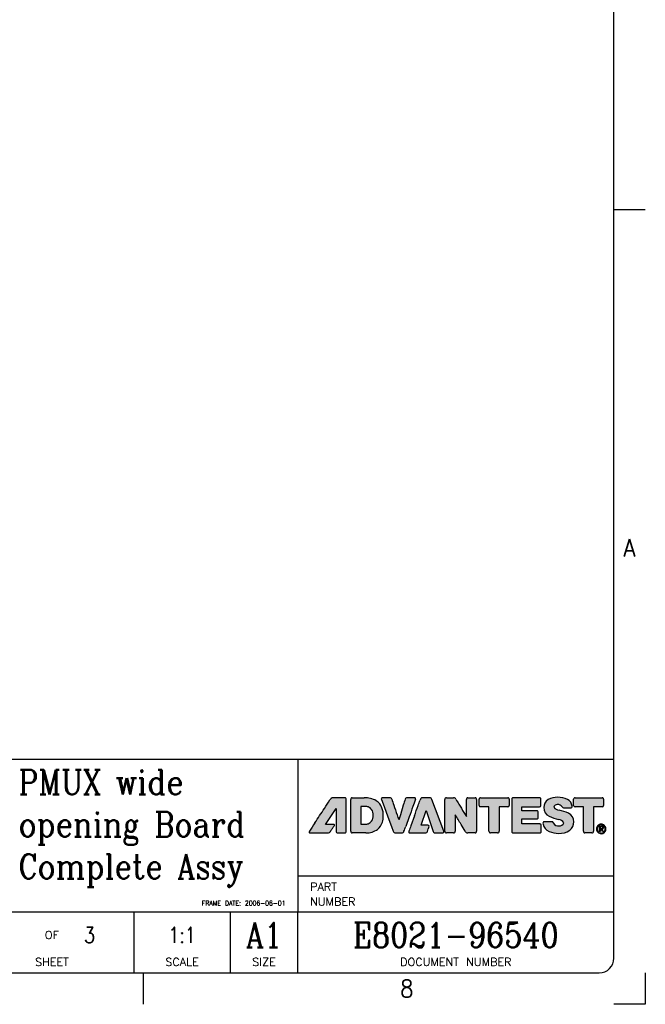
# Model space of a CAD drawing. Header units: inches. Extents: x 155 to 996, y 103 to 697.
# Tile 41 of 81: x 869 to 996, y 103 to 302. Entities that reach past the tile are written whole.
import ezdxf

# ---------------------------------------------------------------- set-up
doc = ezdxf.new("R2010")
doc.units = ezdxf.units.IN
doc.layers.add('1', color=7, linetype='Continuous')
doc.layers.add('Layer_1', color=7, linetype='Continuous')
doc.styles.add('CONVERTER_13', font='complex.shx', dxfattribs={"width": 0.855})
doc.styles.add('CONVERTER_14', font='txt.shx', dxfattribs={"width": 0.81})
doc.styles.add('CONVERTER_15', font='txt.shx', dxfattribs={"width": 0.9})
doc.styles.add('CONVERTER_16', font='txt.shx', dxfattribs={"width": 1.035})

# ---------------------------------------------------------------- blocks, each defined once
blk = doc.blocks.new('Drawing_Grid_Zones__53', base_point=(160.8908208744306, 109.6807720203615))
at = {"layer": '1', "color": 4, "linetype": 'Continuous'}
for p, q in [((995.5408208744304, 263.8057720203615), (989.1908208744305, 263.8057720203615)), ((894.1283208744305, 103.3307720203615), (894.1283208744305, 109.6807720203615)), ((995.5408208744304, 109.6807720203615), (995.5408208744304, 103.3307720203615)), ((995.5408208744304, 103.3307720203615), (989.1908208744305, 103.3307720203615))]:
    blk.add_line(p, q, dxfattribs=at)
at = {"layer": '1', "color": 4, "char_height": 3.5, "attachment_point": 5, "line_spacing_factor": 1.08043217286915, "style": 'CONVERTER_15'}
for s, insert in [('A', (992.3658208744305, 195.5432720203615)), ('8', (947.3095708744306, 106.5057720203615))]:
    blk.add_mtext(s, dxfattribs=dict(at, insert=insert))
blk = doc.blocks.new('A1_Size_Advantest_Frame__54', base_point=(160.8908208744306, 109.6807720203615))
at = {"layer": '1', "linetype": 'Continuous'}
h = blk.add_hatch(color=242, dxfattribs=at)
edge = h.paths.add_edge_path()
edge.add_arc((932.7785426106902, 144.094156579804), 1.107141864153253, 131.2128766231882, 152.1375945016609, ccw=False)
edge.add_arc((932.4312786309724, 144.3633463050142), 0.6810265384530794, 85.66129334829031, 124.1381962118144, ccw=False)
edge.add_line((932.4827999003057, 145.042421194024), (934.7870414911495, 145.042421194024))
edge.add_arc((934.8042605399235, 144.7241719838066), 0.3187146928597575, 46.775989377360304, 93.0969999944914, ccw=False)
edge.add_arc((934.7815694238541, 144.7427710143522), 0.3220351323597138, -3.0087160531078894, 41.56074667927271, ccw=False)
edge.add_line((935.1031606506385, 144.7258680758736), (935.1031606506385, 138.2835939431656))
edge.add_arc((934.78138991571, 138.2666303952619), 0.3222175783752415, -41.549221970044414, 3.017803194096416, ccw=False)
edge.add_arc((934.8042826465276, 138.285151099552), 0.3186953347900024, 266.8988315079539, 313.2218273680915, ccw=False)
edge.add_line((934.7870414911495, 137.9669224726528), (933.3672076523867, 137.9669224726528))
edge.add_arc((933.350086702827, 138.2851923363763), 0.3187300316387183, 226.7823603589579, 273.0791905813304, ccw=False)
edge.add_arc((933.3726623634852, 138.266735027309), 0.3220548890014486, 176.9993113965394, 221.5997663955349, ccw=False)
edge.add_line((933.0510490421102, 138.2835939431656), (933.0510490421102, 142.9158264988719))
edge.add_line((933.0510490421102, 142.9158264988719), (930.8846879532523, 139.6827161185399))
edge.add_line((930.8846879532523, 139.6827161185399), (932.5059969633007, 139.6827161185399))
edge.add_arc((932.5373113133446, 139.5107743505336), 0.1747700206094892, 21.95258401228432, 100.3216867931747, ccw=False)
edge.add_arc((932.396195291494, 139.5583060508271), 0.3037363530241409, -37.486134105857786, 3.360444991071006, ccw=False)
edge.add_arc((758.1304097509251, 254.5299815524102), 209.0780896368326, 326.41132645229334, 326.5792984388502, ccw=False)
edge.add_arc((718.6284476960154, 280.5565540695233), 256.3830913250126, 326.29183125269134, 326.4499020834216, ccw=False)
edge.add_arc((931.2941068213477, 138.6340532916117), 0.7112396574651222, 304.5942986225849, 329.53213436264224, ccw=False)
edge.add_arc((931.3802681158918, 138.6167485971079), 0.6509495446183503, 266.6333532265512, 299.20820955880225, ccw=False)
edge.add_line((931.3420409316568, 137.9669224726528), (927.749060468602, 137.9669224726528))
edge.add_arc((927.7254611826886, 138.1203214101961), 0.1552036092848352, 199.484628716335, 278.7459613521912, ccw=False)
edge.add_arc((927.8712167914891, 138.1045533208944), 0.2942812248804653, 143.4495643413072, 187.0268410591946, ccw=False)
edge.add_arc((1263.737115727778, -81.49505286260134), 401.5790683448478, 146.5283346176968, 146.8196182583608, ccw=False)
edge.add_arc((-7061.575073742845, 5408.731217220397), 9571.054158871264, 326.5995368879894, 326.620440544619)
edge.add_arc((730.1054420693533, 275.6492153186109), 240.5232951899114, 326.5016188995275, 326.9888478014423)
h = blk.add_hatch(color=242, dxfattribs=at)
edge = h.paths.add_edge_path()
edge.add_arc((2919.348922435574, -455.382924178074), 2061.644341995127, 163.075853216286, 163.1104968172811)
edge.add_line((946.6298449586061, 143.5802084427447), (946.0341263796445, 141.6189432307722))
edge.add_line((946.0341263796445, 141.6189432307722), (945.7209455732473, 140.5877171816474))
edge.add_arc((3299.985766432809, 943.9879812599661), 2487.572075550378, 198.8172732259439, 198.8423683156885, ccw=False)
edge.add_arc((2474.811938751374, 662.9861234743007), 1615.864646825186, 198.7501215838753, 198.8235782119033, ccw=False)
edge.add_arc((1051.159569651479, 180.0340368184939), 112.5258629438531, 198.2618577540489, 198.9025518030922, ccw=False)
edge.add_arc((943.9433393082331, 144.6996714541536), 0.3652270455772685, 11.56522843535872, 54.93931461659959)
edge.add_arc((943.9591298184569, 144.6046890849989), 0.4391204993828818, 63.77998794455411, 94.55738861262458)
edge.add_line((943.9242383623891, 145.042421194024), (942.4240432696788, 145.042421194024))
edge.add_arc((942.39513043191, 144.8042109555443), 0.239958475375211, 83.07955931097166, 147.3527309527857)
edge.add_arc((942.4860946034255, 144.8272310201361), 0.3117413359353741, 160.037652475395, 204.3362229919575)
edge.add_line((942.202053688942, 144.6987653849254), (942.7362432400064, 143.2710272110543))
edge.add_line((942.7362432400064, 143.2710272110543), (943.5190393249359, 141.1790992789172))
edge.add_line((943.5190393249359, 141.1790992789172), (944.243842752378, 139.2422647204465))
edge.add_line((944.243842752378, 139.2422647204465), (944.6040543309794, 138.2798066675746))
edge.add_arc((945.0803494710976, 138.4242900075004), 0.4977273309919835, 196.8750868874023, 230.6411219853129)
edge.add_arc((945.0117206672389, 138.4178140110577), 0.45185732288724, 236.8609956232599, 273.746747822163)
edge.add_line((945.0412479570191, 137.9669224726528), (946.3261995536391, 137.9669224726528))
edge.add_arc((946.3558631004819, 138.4188065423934), 0.4528566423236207, 266.244255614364, 303.1029394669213)
edge.add_arc((946.2874862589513, 138.4246204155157), 0.4980180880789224, 309.3397173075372, 343.095334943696)
edge.add_arc((734.3343449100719, 215.7639242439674), 226.1197480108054, 339.9604621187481, 340.2198396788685)
edge.add_line((947.1125770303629, 139.2422647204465), (947.8118471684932, 141.1790992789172))
edge.add_arc((2211.482069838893, -315.1220209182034), 1343.530105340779, 160.050879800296, 160.1457578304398, ccw=False)
edge.add_arc((1129.416009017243, 77.86029843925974), 192.3126038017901, 159.6623944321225, 160.1153819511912, ccw=False)
edge.add_arc((948.8114304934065, 144.8267998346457), 0.308380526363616, 335.4691386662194, 380.2746989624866)
edge.add_arc((948.8989550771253, 144.8047572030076), 0.2394134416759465, 32.57561105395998, 96.93073074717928)
edge.add_line((948.8700652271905, 145.042421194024), (947.3692783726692, 145.042421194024))
edge.add_arc((947.334535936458, 144.6056137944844), 0.4381868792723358, 85.45242773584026, 116.2457938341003)
edge.add_arc((947.3512714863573, 144.6985950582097), 0.3665156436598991, 125.0548009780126, 168.3042081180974)
h = blk.add_hatch(color=242, dxfattribs=at)
edge = h.paths.add_edge_path()
edge.add_arc((939.6918615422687, 142.1073129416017), 2.779835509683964, 19.857452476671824, 57.83270334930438, ccw=False)
edge.add_arc((937.6807405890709, 141.4276172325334), 4.902452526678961, -1.240746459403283, 19.344863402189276, ccw=False)
edge.add_arc((938.4948008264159, 141.3354875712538), 4.087266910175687, 342.94326317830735, 359.80339281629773, ccw=False)
edge.add_arc((939.5528580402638, 140.9697507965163), 2.968731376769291, 309.50115621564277, 343.7018035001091, ccw=False)
edge.add_arc((939.2625703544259, 141.6286803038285), 3.667015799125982, 266.9313870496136, 306.45054308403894, ccw=False)
edge.add_line((939.066268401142, 137.9669224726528), (936.3077904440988, 137.9669224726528))
edge.add_arc((936.2905933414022, 138.2857726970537), 0.3193136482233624, 226.8230030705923, 273.08724151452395, ccw=False)
edge.add_arc((936.312717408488, 138.2667208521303), 0.3218831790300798, 176.9951825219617, 221.6235329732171, ccw=False)
edge.add_line((935.9912767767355, 138.2835939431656), (935.9912767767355, 144.7258680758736))
edge.add_arc((936.3125383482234, 144.7426805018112), 0.3217011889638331, 138.3649337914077, 182.9956994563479, ccw=False)
edge.add_arc((936.2906154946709, 144.7235503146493), 0.3193330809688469, 86.91692711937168, 133.1791759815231, ccw=False)
edge.add_line((936.3077904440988, 145.042421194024), (938.716773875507, 145.042421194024))
edge.add_arc((938.9382573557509, 140.507525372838), 4.540301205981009, 60.531626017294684, 92.79609357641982, ccw=False)
edge = h.paths.add_edge_path(flags=16)
edge.add_arc((938.9051838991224, 141.5051159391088), 1.814619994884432, 69.20492777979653, 89.78926729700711)
edge.add_line((938.9118580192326, 143.3197236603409), (938.0099735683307, 143.3197236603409))
edge.add_line((938.0099735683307, 143.3197236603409), (938.0099735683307, 139.7006267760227))
edge.add_line((938.0099735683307, 139.7006267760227), (938.9118580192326, 139.7006267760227))
edge.add_arc((938.9053383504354, 141.5159749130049), 1.815359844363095, 270.2057720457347, 290.7809905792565)
edge.add_arc((939.0513807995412, 141.1562417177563), 1.427242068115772, 290.4233318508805, 325.0652133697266)
edge.add_arc((938.5291917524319, 141.4164420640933), 2.006168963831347, 327.5139589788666, 362.6796667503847)
edge.add_arc((938.5298326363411, 141.6039109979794), 2.00552337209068, 357.3227798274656, 392.4911637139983)
edge.add_arc((939.0508848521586, 141.8634893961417), 1.427892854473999, 34.93741914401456, 69.56515606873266)
h = blk.add_hatch(color=242, dxfattribs=at)
edge = h.paths.add_edge_path()
edge.add_arc((950.4588722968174, 144.6371822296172), 0.4074515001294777, 84.02632575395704, 136.7395135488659)
edge.add_arc((951.1629527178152, 144.2795278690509), 1.186270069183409, 147.5283392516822, 165.5944165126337)
edge.add_arc((739.5998084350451, 219.5144017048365), 223.360895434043, 340.09958324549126, 340.3964640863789, ccw=False)
edge.add_arc((-2618.072834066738, 1430.306343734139), 3792.671970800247, 340.1334444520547, 340.1662922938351, ccw=False)
edge.add_line((948.8845288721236, 141.4402339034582), (948.1481941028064, 139.4020650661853))
edge.add_arc((1401.316635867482, -24.58526851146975), 481.926843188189, 160.1064114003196, 160.2414218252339)
edge.add_arc((948.090919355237, 138.1695889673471), 0.3666936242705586, 153.4007034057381, 198.1411635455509)
edge.add_arc((947.9196509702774, 138.1840055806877), 0.2189393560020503, 215.9678970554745, 277.4662242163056)
edge.add_line((947.9481003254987, 137.9669224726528), (951.039503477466, 137.9669224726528))
edge.add_arc((951.1041440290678, 138.607701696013), 0.6440313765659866, 264.2396013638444, 293.4179830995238)
edge.add_arc((951.1457720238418, 138.300054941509), 0.3552715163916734, 307.1061860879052, 348.5528525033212)
edge.add_arc((904.4366150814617, 154.1379079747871), 49.67364731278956, 341.3214976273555, 341.967756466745)
edge.add_arc((986.3498135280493, 127.5362638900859), 36.45082470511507, 161.4132108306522, 162.0642225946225, ccw=False)
edge.add_arc((951.5397247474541, 139.2807522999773), 0.2893982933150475, 334.1627680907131, 389.1515774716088)
edge.add_arc((951.6138659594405, 139.2180134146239), 0.2709173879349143, 48.75789492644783, 95.43937581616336)
edge.add_line((951.5881850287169, 139.4877108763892), (950.2021210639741, 139.4877108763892))
edge.add_line((950.2021210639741, 139.4877108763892), (951.2382565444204, 142.5019877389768))
edge.add_line((951.2382565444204, 142.5019877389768), (952.6594317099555, 138.2495479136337))
edge.add_arc((953.0791988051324, 138.3460928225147), 0.4307265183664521, 192.9525670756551, 226.4926407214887)
edge.add_arc((952.9948501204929, 138.3098813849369), 0.3482845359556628, 232.4664373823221, 273.759115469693)
edge.add_line((953.0176843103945, 137.9623461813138), (954.5315293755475, 137.9623461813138))
edge.add_arc((954.5610051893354, 138.2353462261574), 0.2745866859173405, 263.8376468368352, 320.9425302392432)
edge.add_arc((954.5220240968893, 138.1876128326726), 0.2816054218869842, 333.5836701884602, 380.5951651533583)
edge.add_line((954.7856318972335, 138.2866711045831), (952.3959004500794, 144.7024737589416))
edge.add_arc((951.9072718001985, 144.5634090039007), 0.5080324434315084, 15.88646603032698, 48.64876378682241)
edge.add_arc((951.9804048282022, 144.6407536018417), 0.4016728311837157, 49.19074810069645, 90.29263490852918)
edge.add_line((951.9783533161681, 145.042421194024), (950.5012763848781, 145.042421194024))
h = blk.add_hatch(color=242, dxfattribs=at)
edge = h.paths.add_edge_path()
edge.add_arc((956.7531715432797, 144.5377484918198), 0.5552438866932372, 25.74064815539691, 53.68402604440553, ccw=False)
edge.add_arc((1270.232568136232, 330.7546139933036), 364.0645284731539, 210.7192487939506, 210.9077847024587)
edge.add_arc((5028.834304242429, 2576.770587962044), 4742.61152384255, 210.8647221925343, 210.8878976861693)
edge.add_line((958.8514402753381, 142.1035567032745), (959.3663417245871, 141.2428764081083))
edge.add_line((959.3663417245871, 141.2428764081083), (959.3663417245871, 144.7258680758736))
edge.add_arc((959.6878142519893, 144.7426631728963), 0.3219109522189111, 138.3939889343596, 182.9906571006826, ccw=False)
edge.add_arc((959.6653395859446, 144.7242594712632), 0.3186199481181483, 86.9267862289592, 133.2288545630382, ccw=False)
edge.add_line((959.6824214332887, 145.042421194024), (961.129160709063, 145.042421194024))
edge.add_arc((961.1464098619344, 144.7242293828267), 0.3186590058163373, 46.77157336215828, 93.1029624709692, ccw=False)
edge.add_arc((961.1235884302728, 144.7428013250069), 0.3220974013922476, -3.0135330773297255, 41.5437223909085, ccw=False)
edge.add_line((961.4452404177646, 144.7258680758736), (961.4452404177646, 138.2835939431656))
edge.add_arc((961.1234088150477, 138.2666001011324), 0.3222799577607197, -41.532199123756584, 3.022611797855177, ccw=False)
edge.add_arc((961.1464319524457, 138.2850937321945), 0.3186396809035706, 266.8928711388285, 313.22624147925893, ccw=False)
edge.add_line((961.129160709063, 137.9669224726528), (959.6824214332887, 137.9669224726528))
edge.add_arc((959.634074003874, 138.5895468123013), 0.6244986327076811, 238.82129772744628, 274.4401670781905, ccw=False)
edge.add_arc((959.7463118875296, 138.598144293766), 0.6960114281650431, 206.0406950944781, 231.2609166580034, ccw=False)
edge.add_arc((778.6783630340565, 31.80083839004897), 209.5233230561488, 30.54781635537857, 30.98628959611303)
edge.add_arc((857.0792379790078, 79.1881037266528), 117.9147602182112, 30.85932168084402, 31.96736309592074)
edge.add_line((957.1122026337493, 141.6164359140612), (957.1122026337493, 138.2835939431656))
edge.add_arc((956.790531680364, 138.2667397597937), 0.3221121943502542, -41.59184269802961, 2.9993113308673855, ccw=False)
edge.add_arc((956.8132579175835, 138.2849990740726), 0.3185356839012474, 266.9235056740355, 313.23119981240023, ccw=False)
edge.add_line((956.7961623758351, 137.9669224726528), (955.3492652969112, 137.9669224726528))
edge.add_arc((955.3322128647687, 138.2850544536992), 0.3185886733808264, 226.7732040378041, 273.0682180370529, ccw=False)
edge.add_arc((955.3547822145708, 138.266780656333), 0.3220358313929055, 177.0072629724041, 221.6136343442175, ccw=False)
edge.add_line((955.0331855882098, 138.2835939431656), (955.0331855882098, 144.7258680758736))
edge.add_arc((955.3546031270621, 144.7426206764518), 0.3218538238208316, 138.3748374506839, 182.9836129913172, ccw=False)
edge.add_arc((955.3322350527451, 144.7242684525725), 0.3186082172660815, 86.93596616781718, 133.2289684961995, ccw=False)
edge.add_line((955.3492652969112, 145.042421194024), (956.7961623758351, 145.042421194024))
edge.add_arc((956.8398327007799, 144.518459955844), 0.5257779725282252, 62.57392911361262, 94.76438975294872, ccw=False)
h = blk.add_hatch(color=242, dxfattribs=at)
edge = h.paths.add_edge_path()
edge.add_arc((967.7530826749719, 144.7831680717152), 0.2761069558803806, -3.0914510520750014, 43.07037585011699, ccw=False)
edge.add_line((968.0287878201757, 144.7682776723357), (968.0287878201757, 143.5193840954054))
edge.add_arc((967.7587921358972, 143.5038865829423), 0.2704400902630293, -43.55517896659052, 3.285122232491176, ccw=False)
edge.add_arc((967.7716144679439, 143.529601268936), 0.2802161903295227, 266.8188708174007, 310.8187951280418, ccw=False)
edge.add_line((967.7560645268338, 143.2498168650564), (965.9904445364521, 143.2498168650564))
edge.add_line((965.9904445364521, 143.2498168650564), (965.9904445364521, 138.2835939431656))
edge.add_arc((965.6689054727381, 138.2667759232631), 0.3219785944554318, -41.6215555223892, 2.9941129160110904, ccw=False)
edge.add_arc((965.6913243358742, 138.2852476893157), 0.3187829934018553, 266.9290771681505, 313.21324132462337, ccw=False)
edge.add_line((965.6742464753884, 137.9669224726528), (964.2544126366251, 137.9669224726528))
edge.add_arc((964.2372784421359, 138.2850059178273), 0.3185445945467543, 226.7688924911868, 273.0833706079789, ccw=False)
edge.add_arc((964.2600847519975, 138.2667078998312), 0.3221552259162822, 176.995415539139, 221.5774749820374, ccw=False)
edge.add_line((963.9383723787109, 138.2835939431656), (963.9383723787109, 143.2498168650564))
edge.add_line((963.9383723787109, 143.2498168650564), (962.247235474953, 143.2498168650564))
edge.add_arc((962.2315297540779, 143.5306924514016), 0.2813143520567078, 229.2623185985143, 273.20047537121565, ccw=False)
edge.add_arc((962.2435292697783, 143.503869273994), 0.2701336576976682, 176.7074697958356, 223.6119367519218, ccw=False)
edge.add_line((961.9738415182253, 143.5193840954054), (961.9738415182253, 144.7682776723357))
edge.add_arc((962.2492288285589, 144.7831860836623), 0.2757905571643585, 136.8732732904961, 183.098748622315, ccw=False)
edge.add_arc((962.2325410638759, 144.7640452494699), 0.2778574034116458, 86.96851452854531, 131.6329218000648, ccw=False)
edge.add_line((962.247235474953, 145.0415138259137), (967.7560645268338, 145.0415138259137))
edge.add_arc((967.7706019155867, 144.76510880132), 0.2767870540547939, 48.28502453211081, 93.01066987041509, ccw=False)
h = blk.add_hatch(color=242, dxfattribs=at)
edge = h.paths.add_edge_path()
edge.add_line((974.1481967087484, 145.0415138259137), (968.8140557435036, 145.0415138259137))
edge.add_arc((968.7994321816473, 144.764481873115), 0.2774176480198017, 86.97835773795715, 131.6664677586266)
edge.add_arc((968.8164492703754, 144.7831750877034), 0.2759137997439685, 136.8941124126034, 183.0950764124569)
edge.add_line((968.5409379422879, 144.7682776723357), (968.5409379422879, 138.2396063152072))
edge.add_arc((968.8163489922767, 138.2245718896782), 0.2758211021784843, 176.8753795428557, 223.1157966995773)
edge.add_arc((968.799308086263, 138.2436843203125), 0.277627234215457, 228.4062664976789, 273.0450053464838)
edge.add_line((968.8140557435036, 137.966449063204), (974.2152630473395, 137.966449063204))
edge.add_arc((974.2299196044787, 138.2431225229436), 0.2770613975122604, 266.9676359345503, 311.6368989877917)
edge.add_arc((974.2124551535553, 138.2245860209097), 0.2759796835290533, 316.9110041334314, 363.119885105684)
edge.add_line((974.4880257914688, 138.2396063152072), (974.4880257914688, 139.4886182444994))
edge.add_arc((974.2181638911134, 139.5039361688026), 0.2702962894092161, 356.7512581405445, 403.5703415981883)
edge.add_arc((974.2306678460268, 139.4784685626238), 0.2801013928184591, 49.11632746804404, 93.15269943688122)
edge.add_line((974.2152630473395, 139.7581460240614), (970.5874869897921, 139.7581460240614))
edge.add_line((970.5874869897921, 139.7581460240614), (970.5874869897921, 140.7787773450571))
edge.add_line((970.5874869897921, 140.7787773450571), (973.6094962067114, 140.7787773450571))
edge.add_arc((973.6241980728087, 141.0562980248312), 0.2779098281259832, 266.9675477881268, 311.6212593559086)
edge.add_arc((973.6076297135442, 141.0370302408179), 0.2756636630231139, 316.86286163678, 363.099332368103)
edge.add_line((973.8828901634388, 141.0519345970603), (973.8828901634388, 142.1272841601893))
edge.add_arc((973.6074980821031, 142.1422182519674), 0.2757967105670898, 356.8959777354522, 403.1266416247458)
edge.add_arc((973.6242118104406, 142.1230241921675), 0.2778860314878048, 48.37817021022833, 93.03554859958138)
edge.add_line((973.6094962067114, 142.4005203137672), (970.5874869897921, 142.4005203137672))
edge.add_line((970.5874869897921, 142.4005203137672), (970.5874869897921, 143.2498168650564))
edge.add_line((970.5874869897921, 143.2498168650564), (974.1481967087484, 143.2498168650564))
edge.add_arc((974.163741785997, 143.5296688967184), 0.2802834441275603, 266.8206307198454, 310.8135624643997)
edge.add_arc((974.1509969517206, 143.5038935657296), 0.2704065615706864, 316.4360240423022, 363.2840480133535)
edge.add_line((974.4209594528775, 143.5193840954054), (974.4209594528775, 144.7682776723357))
edge.add_arc((974.1452884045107, 144.7831609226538), 0.2760725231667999, 356.9096488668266, 403.0790878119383)
edge.add_arc((974.162729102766, 144.7650425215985), 0.2768529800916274, 48.29033321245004, 93.00891718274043)
h = blk.add_hatch(color=242, dxfattribs=at)
edge = h.paths.add_edge_path()
edge.add_arc((977.9031534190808, 139.3794984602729), 1.294018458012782, 27.88515208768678, 85.30705145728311)
edge.add_arc((979.8048403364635, 148.9779558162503), 8.500631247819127, 244.02322295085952, 257.8039890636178, ccw=False)
edge.add_arc((976.9068646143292, 143.0074225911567), 1.863984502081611, 178.3951867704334, 243.7177987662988, ccw=False)
edge.add_arc((976.8492004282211, 143.159443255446), 1.808346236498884, 122.1859962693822, 183.1642695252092, ccw=False)
edge.add_arc((977.6778537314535, 141.4350345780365), 3.715507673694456, 87.35079217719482, 118.83422567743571, ccw=False)
edge.add_arc((978.0222307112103, 141.0218982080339), 4.128284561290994, 64.09325971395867, 92.39677952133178, ccw=False)
edge.add_arc((979.066543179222, 143.2513373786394), 1.666982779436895, 4.062415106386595, 62.900735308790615, ccw=False)
edge.add_arc((980.3861464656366, 143.3080348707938), 0.3486398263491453, -33.696033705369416, 10.1428960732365, ccw=False)
edge.add_arc((980.4454039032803, 143.365982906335), 0.3412605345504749, 264.5083514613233, 312.5583282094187, ccw=False)
edge.add_line((980.4127450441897, 143.0262887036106), (979.1546199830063, 143.0262887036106))
edge.add_arc((979.1057068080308, 143.6510540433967), 0.6266771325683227, 250.4278051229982, 274.4765824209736, ccw=False)
edge.add_arc((979.0691324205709, 143.3769662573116), 0.3607625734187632, 203.217296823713, 241.2796734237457, ccw=False)
edge.add_arc((977.9047043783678, 142.6748760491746), 1.003566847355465, 33.90936310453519, 98.6421929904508)
edge.add_arc((977.7175634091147, 142.9756088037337), 0.6923939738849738, 86.99134299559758, 165.0839782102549)
edge.add_arc((978.1549363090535, 143.8557085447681), 1.310278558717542, 212.3892844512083, 267.4640070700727)
edge.add_arc((976.726243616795, 134.8139790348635), 7.853282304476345, 65.00872040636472, 79.94807336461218, ccw=False)
edge.add_arc((979.2530717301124, 140.270062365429), 1.840565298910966, -1.9592623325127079, 64.54671349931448, ccw=False)
edge.add_arc((979.0166510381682, 140.1556764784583), 2.076547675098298, -53.33695033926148, 1.4199928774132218, ccw=False)
edge.add_arc((978.2053740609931, 141.505284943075), 3.64686986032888, 267.3689274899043, 304.2257464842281, ccw=False)
edge.add_arc((977.9326893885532, 142.2464951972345), 4.385499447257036, 245.0699406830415, 271.375545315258, ccw=False)
edge.add_arc((977.0333289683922, 140.2861243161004), 2.228725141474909, 194.4793572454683, 244.7933641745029, ccw=False)
edge.add_arc((975.3974404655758, 139.9177528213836), 0.5551656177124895, 162.5570206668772, 199.8903698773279, ccw=False)
edge.add_arc((975.0972729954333, 139.9500286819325), 0.2657994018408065, 82.65127647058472, 149.6911343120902, ccw=False)
edge.add_line((975.1312708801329, 140.2136448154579), (976.5643601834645, 140.2136448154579))
edge.add_arc((976.6177687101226, 139.7240001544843), 0.492548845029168, 66.29400076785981, 96.22499015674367, ccw=False)
edge.add_arc((976.5900759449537, 139.8925943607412), 0.3615178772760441, 13.723611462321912, 51.364447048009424, ccw=False)
edge.add_arc((977.958079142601, 140.4997448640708), 1.142688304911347, 207.1472501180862, 278.4503520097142)
edge.add_arc((978.1980746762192, 140.2584300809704), 0.8918850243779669, 265.3647727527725, 342.127580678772)
h = blk.add_hatch(color=242, dxfattribs=at)
edge = h.paths.add_edge_path()
edge.add_arc((986.8353418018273, 144.7831743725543), 0.2760363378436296, -3.0935524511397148, 43.08228912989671, ccw=False)
edge.add_line((987.1109758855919, 144.7682776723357), (987.1109758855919, 143.5193840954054))
edge.add_arc((986.8410490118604, 143.5038804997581), 0.2703717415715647, -43.567172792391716, 3.287244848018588, ccw=False)
edge.add_arc((986.8536849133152, 143.5298568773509), 0.2804736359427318, 266.81357239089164, 310.7997971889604, ccw=False)
edge.add_line((986.8380947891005, 143.2498168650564), (985.0723564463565, 143.2498168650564))
edge.add_line((985.0723564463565, 143.2498168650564), (985.0723564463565, 138.2835939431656))
edge.add_arc((984.75060560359, 138.26671105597), 0.3221934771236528, -41.57219096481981, 3.003665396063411, ccw=False)
edge.add_arc((984.7735123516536, 138.2848771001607), 0.3184150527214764, 266.91842508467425, 313.24015284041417, ccw=False)
edge.add_line((984.7563950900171, 137.9669224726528), (983.3364428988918, 137.9669224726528))
edge.add_arc((983.3192186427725, 138.2850221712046), 0.3185656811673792, 226.7691261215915, 273.0993879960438, ccw=False)
edge.add_arc((983.3422118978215, 138.2666335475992), 0.3222558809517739, 176.9831170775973, 221.543935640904, ccw=False)
edge.add_line((983.0204026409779, 138.2835939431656), (983.0204026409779, 143.2498168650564))
edge.add_line((983.0204026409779, 143.2498168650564), (981.3286345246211, 143.2498168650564))
edge.add_arc((981.3131001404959, 143.5292069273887), 0.2798215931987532, 229.1512307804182, 273.1824294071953, ccw=False)
edge.add_arc((981.3262950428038, 143.5038702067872), 0.2705922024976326, 176.7132532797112, 223.5197808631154, ccw=False)
edge.add_line((981.0561479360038, 143.5193840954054), (981.0561479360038, 144.7682776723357))
edge.add_arc((981.3320089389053, 144.7831847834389), 0.2762634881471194, 136.9647064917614, 183.0931687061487, ccw=False)
edge.add_arc((981.3141125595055, 144.7654941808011), 0.2764013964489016, 86.98832714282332, 131.7453393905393, ccw=False)
edge.add_line((981.3286345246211, 145.0415138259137), (986.8380947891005, 145.0415138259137))
edge.add_arc((986.8526727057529, 144.764859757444), 0.2770378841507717, 48.30423825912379, 93.01633490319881, ccw=False)
at = {"color": 7, "linetype": 'Continuous'}
for p, q in [((784.8001958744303, 152.8745220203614), (989.1908208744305, 152.8745220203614)), ((925.2939458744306, 152.8745220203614), (925.2939458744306, 121.9182720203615)), ((925.2939458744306, 121.9182720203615), (859.0314458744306, 121.9182720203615)), ((925.2939458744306, 109.6807720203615), (925.2939458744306, 121.9182720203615)), ((989.1908208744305, 121.9182720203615), (925.2939458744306, 121.9182720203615))]:
    blk.add_line(p, q, dxfattribs=at)
at = {"color": 4, "linetype": 'Continuous'}
for p, q in [((989.1908208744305, 129.2430715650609), (925.2939458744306, 129.2430715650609)), ((892.1626958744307, 121.9182720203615), (892.1626958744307, 109.6807720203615))]:
    blk.add_line(p, q, dxfattribs=at)
at = {"layer": '1', "color": 7, "linetype": 'Continuous'}
for p, q in [((989.1908208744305, 112.6807720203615), (989.1908208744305, 687.9807720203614)), ((163.8908208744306, 109.6807720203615), (986.1908208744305, 109.6807720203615))]:
    blk.add_line(p, q, dxfattribs=at)
at = {"layer": '1', "color": 4, "linetype": 'Continuous'}
blk.add_line((911.6397007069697, 121.9182720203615), (911.6397007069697, 109.6807720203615), dxfattribs=at)
at = {"layer": '1', "color": 7, "linetype": 'Continuous'}
blk.add_arc((986.1908208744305, 112.6807720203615), 3, 270, 0, dxfattribs=at)
at = {"layer": 'Layer_1', "color": 242, "linetype": 'Continuous'}
for p, q in [((934.7870414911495, 145.042421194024), (932.4827999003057, 145.042421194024)), ((935.1031606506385, 138.2835939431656), (935.1031606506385, 144.7258680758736)), ((935.9912767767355, 138.2835939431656), (935.9912767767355, 144.7258680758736)), ((936.3077904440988, 145.042421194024), (938.716773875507, 145.042421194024)), ((938.9118580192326, 143.3197236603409), (938.0099735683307, 143.3197236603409)), ((938.0099735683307, 143.3197236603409), (938.0099735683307, 139.7006267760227)), ((942.202053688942, 144.6987653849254), (942.7362432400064, 143.2710272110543)), ((943.9242383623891, 145.042421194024), (942.4240432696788, 145.042421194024)), ((942.7362432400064, 143.2710272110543), (943.5190393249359, 141.1790992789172)), ((946.6298449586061, 143.5802084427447), (946.0341263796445, 141.6189432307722)), ((948.8700652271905, 145.042421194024), (947.3692783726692, 145.042421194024)), ((951.9783533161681, 145.042421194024), (950.5012763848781, 145.042421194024)), ((954.7856318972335, 138.2866711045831), (952.3959004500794, 144.7024737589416)), ((955.0331855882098, 138.2835939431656), (955.0331855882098, 144.7258680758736)), ((955.3492652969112, 145.042421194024), (956.7961623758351, 145.042421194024)), ((959.3663417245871, 141.2428764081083), (959.3663417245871, 144.7258680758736)), ((959.6824214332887, 145.042421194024), (961.129160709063, 145.042421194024)), ((961.4452404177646, 144.7258680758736), (961.4452404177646, 138.2835939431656)), ((961.9738415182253, 143.5193840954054), (961.9738415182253, 144.7682776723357)), ((962.247235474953, 145.0415138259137), (967.7560645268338, 145.0415138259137)), ((963.9383723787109, 143.2498168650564), (962.247235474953, 143.2498168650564)), ((963.9383723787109, 138.2835939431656), (963.9383723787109, 143.2498168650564)), ((967.7560645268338, 143.2498168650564), (965.9904445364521, 143.2498168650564)), ((965.9904445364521, 143.2498168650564), (965.9904445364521, 138.2835939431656)), ((968.0287878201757, 144.7682776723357), (968.0287878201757, 143.5193840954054)), ((968.5409379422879, 144.7682776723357), (968.5409379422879, 138.2396063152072)), ((974.1481967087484, 145.0415138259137), (968.8140557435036, 145.0415138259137)), ((970.5874869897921, 142.4005203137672), (970.5874869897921, 143.2498168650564)), ((970.5874869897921, 143.2498168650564), (974.1481967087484, 143.2498168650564)), ((974.4209594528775, 143.5193840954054), (974.4209594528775, 144.7682776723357)), ((981.0561479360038, 143.5193840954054), (981.0561479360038, 144.7682776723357)), ((981.3286345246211, 145.0415138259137), (986.8380947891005, 145.0415138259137)), ((983.0204026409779, 143.2498168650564), (981.3286345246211, 143.2498168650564)), ((983.0204026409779, 138.2835939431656), (983.0204026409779, 143.2498168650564)), ((986.8380947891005, 143.2498168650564), (985.0723564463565, 143.2498168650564)), ((985.0723564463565, 143.2498168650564), (985.0723564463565, 138.2835939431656)), ((987.1109758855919, 144.7682776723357), (987.1109758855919, 143.5193840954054)), ((930.8846879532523, 139.6827161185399), (933.0510490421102, 142.9158264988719)), ((933.0510490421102, 142.9158264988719), (933.0510490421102, 138.2835939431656)), ((946.0341263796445, 141.6189432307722), (945.7209455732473, 140.5877171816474)), ((948.8845288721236, 141.4402339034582), (948.1481941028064, 139.4020650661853)), ((950.2021210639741, 139.4877108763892), (951.2382565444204, 142.5019877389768)), ((951.2382565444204, 142.5019877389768), (952.6594317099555, 138.2495479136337)), ((957.1122026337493, 141.6164359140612), (957.1122026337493, 138.2835939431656)), ((958.8514402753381, 142.1035567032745), (959.3663417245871, 141.2428764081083)), ((973.6094962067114, 142.4005203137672), (970.5874869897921, 142.4005203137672)), ((973.8828901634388, 141.0519345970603), (973.8828901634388, 142.1272841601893)), ((979.1546199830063, 143.0262887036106), (980.4127450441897, 143.0262887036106)), ((932.5059969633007, 139.6827161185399), (930.8846879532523, 139.6827161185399)), ((938.0099735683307, 139.7006267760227), (938.9118580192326, 139.7006267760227)), ((943.5190393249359, 141.1790992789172), (944.243842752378, 139.2422647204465)), ((944.243842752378, 139.2422647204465), (944.6040543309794, 138.2798066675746)), ((947.8118471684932, 141.1790992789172), (947.1125770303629, 139.2422647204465)), ((951.5881850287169, 139.4877108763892), (950.2021210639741, 139.4877108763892)), ((970.5874869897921, 139.7581460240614), (970.5874869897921, 140.7787773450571)), ((970.5874869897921, 140.7787773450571), (973.6094962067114, 140.7787773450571)), ((974.2152630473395, 139.7581460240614), (970.5874869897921, 139.7581460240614)), ((974.4880257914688, 138.2396063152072), (974.4880257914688, 139.4886182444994)), ((976.5643601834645, 140.2136448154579), (975.1312708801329, 140.2136448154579)), ((986.279077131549, 138.2236287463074), (986.279077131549, 139.3113264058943)), ((986.279077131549, 139.3113264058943), (986.7111816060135, 139.3113264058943)), ((927.749060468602, 137.9669224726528), (931.3420409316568, 137.9669224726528)), ((933.3672076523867, 137.9669224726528), (934.7870414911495, 137.9669224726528)), ((939.066268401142, 137.9669224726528), (936.3077904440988, 137.9669224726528)), ((945.0412479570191, 137.9669224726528), (946.3261995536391, 137.9669224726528)), ((947.9481003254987, 137.9669224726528), (951.039503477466, 137.9669224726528)), ((953.0176843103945, 137.9623461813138), (954.5315293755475, 137.9623461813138)), ((956.7961623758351, 137.9669224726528), (955.3492652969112, 137.9669224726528)), ((961.129160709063, 137.9669224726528), (959.6824214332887, 137.9669224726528)), ((965.6742464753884, 137.9669224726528), (964.2544126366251, 137.9669224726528)), ((968.8140557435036, 137.966449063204), (974.2152630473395, 137.966449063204)), ((984.7563950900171, 137.9669224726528), (983.3364428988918, 137.9669224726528)), ((986.4100931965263, 138.2236287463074), (986.279077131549, 138.2236287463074)), ((986.7098008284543, 139.1952621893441), (986.4100931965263, 139.1952621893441)), ((986.4100931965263, 139.1952621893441), (986.4100931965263, 138.8179943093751)), ((986.4100931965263, 138.8179943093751), (986.7098008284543, 138.8179943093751)), ((986.617880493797, 138.7101358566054), (986.4100931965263, 138.7101358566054)), ((986.4100931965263, 138.7101358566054), (986.4100931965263, 138.2236287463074)), ((986.903149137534, 138.2236287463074), (986.617880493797, 138.7101358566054)), ((986.7564316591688, 138.7101358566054), (987.0309696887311, 138.2236287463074)), ((987.0309696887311, 138.2236287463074), (986.903149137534, 138.2236287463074)), ((987.5801641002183, 138.6495394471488), (987.5801641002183, 138.8585102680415))]:
    blk.add_line(p, q, dxfattribs=at)
for centre, radius, start, end in [((730.1054420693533, 275.6492153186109), 240.5232951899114, 326.5016188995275, 326.9888478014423), ((932.7785426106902, 144.094156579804), 1.107141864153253, 131.2128766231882, 152.1375945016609), ((932.4312786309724, 144.3633463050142), 0.6810265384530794, 85.6612933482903, 124.1381962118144), ((934.8042605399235, 144.7241719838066), 0.3187146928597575, 46.77598937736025, 93.0969999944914), ((934.7815694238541, 144.7427710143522), 0.3220351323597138, 356.9912839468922, 41.56074667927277), ((936.3125383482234, 144.7426805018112), 0.3217011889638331, 138.3649337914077, 182.9956994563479), ((936.2906154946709, 144.7235503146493), 0.3193330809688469, 86.91692711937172, 133.1791759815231), ((938.9382573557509, 140.507525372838), 4.540301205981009, 60.53162601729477, 92.79609357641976), ((938.9051838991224, 141.5051159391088), 1.814619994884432, 69.20492777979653, 89.78926729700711), ((939.6918615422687, 142.1073129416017), 2.779835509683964, 19.85745247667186, 57.83270334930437), ((942.4860946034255, 144.8272310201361), 0.3117413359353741, 160.037652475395, 204.3362229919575), ((942.39513043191, 144.8042109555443), 0.239958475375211, 83.07955931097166, 147.3527309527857), ((943.9591298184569, 144.6046890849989), 0.4391204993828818, 63.77998794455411, 94.55738861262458), ((943.9433393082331, 144.6996714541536), 0.3652270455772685, 11.56522843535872, 54.93931461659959), ((1051.159569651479, 180.0340368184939), 112.5258629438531, 198.2618577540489, 198.9025518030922), ((2474.811938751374, 662.9861234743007), 1615.864646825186, 198.7501215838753, 198.8235782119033), ((2919.348922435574, -455.382924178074), 2061.644341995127, 163.075853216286, 163.1104968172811), ((947.3512714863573, 144.6985950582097), 0.3665156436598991, 125.0548009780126, 168.3042081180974), ((947.334535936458, 144.6056137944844), 0.4381868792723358, 85.45242773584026, 116.2457938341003), ((2211.482069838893, -315.1220209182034), 1343.530105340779, 160.0508798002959, 160.1457578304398), ((1129.416009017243, 77.86029843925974), 192.3126038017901, 159.6623944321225, 160.1153819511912), ((948.8989550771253, 144.8047572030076), 0.2394134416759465, 32.57561105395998, 96.93073074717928), ((-2618.072834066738, 1430.306343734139), 3792.671970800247, 340.1334444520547, 340.1662922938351), ((948.8114304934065, 144.8267998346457), 0.308380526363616, 335.4691386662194, 20.27469896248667), ((739.5998084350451, 219.5144017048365), 223.360895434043, 340.0995832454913, 340.3964640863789), ((951.1629527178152, 144.2795278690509), 1.186270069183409, 147.5283392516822, 165.5944165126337), ((950.4588722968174, 144.6371822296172), 0.4074515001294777, 84.02632575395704, 136.7395135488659), ((951.9804048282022, 144.6407536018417), 0.4016728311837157, 49.19074810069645, 90.29263490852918), ((951.9072718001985, 144.5634090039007), 0.5080324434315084, 15.88646603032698, 48.64876378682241), ((955.3546031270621, 144.7426206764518), 0.3218538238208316, 138.3748374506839, 182.9836129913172), ((955.3322350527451, 144.7242684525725), 0.3186082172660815, 86.93596616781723, 133.2289684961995), ((956.8398327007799, 144.518459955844), 0.5257779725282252, 62.57392911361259, 94.76438975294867), ((956.7531715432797, 144.5377484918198), 0.5552438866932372, 25.7406481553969, 53.68402604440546), ((1270.232568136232, 330.7546139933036), 364.0645284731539, 210.7192487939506, 210.9077847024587), ((5028.834304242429, 2576.770587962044), 4742.61152384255, 210.8647221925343, 210.8878976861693), ((959.6878142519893, 144.7426631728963), 0.3219109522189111, 138.3939889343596, 182.9906571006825), ((959.6653395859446, 144.7242594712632), 0.3186199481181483, 86.92678622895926, 133.2288545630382), ((961.1464098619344, 144.7242293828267), 0.3186590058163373, 46.77157336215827, 93.10296247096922), ((961.1235884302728, 144.7428013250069), 0.3220974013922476, 356.9864669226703, 41.5437223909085), ((962.2435292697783, 143.503869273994), 0.2701336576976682, 176.7074697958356, 223.6119367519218), ((962.2492288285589, 144.7831860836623), 0.2757905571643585, 136.8732732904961, 183.098748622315), ((962.2325410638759, 144.7640452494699), 0.2778574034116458, 86.96851452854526, 131.6329218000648), ((962.2315297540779, 143.5306924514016), 0.2813143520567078, 229.2623185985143, 273.2004753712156), ((967.7706019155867, 144.76510880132), 0.2767870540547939, 48.28502453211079, 93.01066987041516), ((967.7716144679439, 143.529601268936), 0.2802161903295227, 266.8188708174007, 310.8187951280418), ((967.7530826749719, 144.7831680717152), 0.2761069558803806, 356.9085489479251, 43.07037585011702), ((967.7587921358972, 143.5038865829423), 0.2704400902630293, 316.4448210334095, 3.28512223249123), ((968.8164492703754, 144.7831750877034), 0.2759137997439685, 136.8941124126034, 183.0950764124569), ((968.7994321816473, 144.764481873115), 0.2774176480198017, 86.97835773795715, 131.6664677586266), ((974.162729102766, 144.7650425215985), 0.2768529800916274, 48.29033321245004, 93.00891718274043), ((974.163741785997, 143.5296688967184), 0.2802834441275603, 266.8206307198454, 310.8135624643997), ((974.1452884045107, 144.7831609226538), 0.2760725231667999, 356.9096488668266, 43.07908781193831), ((974.1509969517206, 143.5038935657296), 0.2704065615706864, 316.4360240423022, 3.28404801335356), ((976.8492004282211, 143.159443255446), 1.808346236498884, 122.1859962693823, 183.1642695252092), ((977.6778537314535, 141.4350345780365), 3.715507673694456, 87.35079217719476, 118.8342256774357), ((977.7175634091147, 142.9756088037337), 0.6923939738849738, 86.99134299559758, 165.0839782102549), ((977.9047043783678, 142.6748760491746), 1.003566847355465, 33.90936310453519, 98.6421929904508), ((978.0222307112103, 141.0218982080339), 4.128284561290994, 64.09325971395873, 92.39677952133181), ((979.0691324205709, 143.3769662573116), 0.3607625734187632, 203.217296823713, 241.2796734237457), ((979.066543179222, 143.2513373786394), 1.666982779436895, 4.06241510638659, 62.90073530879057), ((980.3861464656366, 143.3080348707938), 0.3486398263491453, 326.3039662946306, 10.14289607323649), ((981.3262950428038, 143.5038702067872), 0.2705922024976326, 176.7132532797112, 223.5197808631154), ((981.3320089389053, 144.7831847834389), 0.2762634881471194, 136.9647064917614, 183.0931687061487), ((981.3141125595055, 144.7654941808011), 0.2764013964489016, 86.98832714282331, 131.7453393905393), ((981.3131001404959, 143.5292069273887), 0.2798215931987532, 229.1512307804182, 273.1824294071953), ((986.8526727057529, 144.764859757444), 0.2770378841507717, 48.30423825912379, 93.01633490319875), ((986.8536849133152, 143.5298568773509), 0.2804736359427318, 266.8135723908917, 310.7997971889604), ((986.8353418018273, 144.7831743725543), 0.2760363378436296, 356.9064475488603, 43.08228912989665), ((986.8410490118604, 143.5038804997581), 0.2703717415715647, 316.4328272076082, 3.28724484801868), ((-7061.575073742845, 5408.731217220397), 9571.054158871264, 326.5995368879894, 326.620440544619), ((939.0508848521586, 141.8634893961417), 1.427892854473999, 34.93741914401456, 69.56515606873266), ((938.5298326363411, 141.6039109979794), 2.00552337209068, 357.3227798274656, 32.49116371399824), ((938.5291917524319, 141.4164420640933), 2.006168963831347, 327.5139589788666, 2.67966675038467), ((937.6807405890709, 141.4276172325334), 4.902452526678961, 358.7592535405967, 19.34486340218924), ((938.4948008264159, 141.3354875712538), 4.087266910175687, 342.9432631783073, 359.8033928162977), ((3299.985766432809, 943.9879812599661), 2487.572075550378, 198.8172732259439, 198.8423683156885), ((857.0792379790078, 79.1881037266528), 117.9147602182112, 30.85932168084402, 31.96736309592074), ((973.6242118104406, 142.1230241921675), 0.2778860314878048, 48.37817021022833, 93.03554859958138), ((973.6074980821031, 142.1422182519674), 0.2757967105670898, 356.8959777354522, 43.12664162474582), ((976.9068646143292, 143.0074225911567), 1.863984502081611, 178.3951867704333, 243.7177987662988), ((979.8048403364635, 148.9779558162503), 8.500631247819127, 244.0232229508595, 257.8039890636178), ((978.1549363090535, 143.8557085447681), 1.310278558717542, 212.3892844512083, 267.4640070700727), ((976.726243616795, 134.8139790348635), 7.853282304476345, 65.00872040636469, 79.94807336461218), ((979.1057068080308, 143.6510540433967), 0.6266771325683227, 250.4278051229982, 274.4765824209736), ((979.2530717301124, 140.270062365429), 1.840565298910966, 358.0407376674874, 64.54671349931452), ((980.4454039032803, 143.365982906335), 0.3412605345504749, 264.5083514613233, 312.5583282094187), ((1263.737115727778, -81.49505286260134), 401.5790683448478, 146.5283346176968, 146.8196182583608), ((758.1304097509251, 254.5299815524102), 209.0780896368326, 326.4113264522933, 326.5792984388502), ((932.5373113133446, 139.5107743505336), 0.1747700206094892, 21.95258401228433, 100.3216867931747), ((932.396195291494, 139.5583060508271), 0.3037363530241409, 322.5138658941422, 3.36044499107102), ((938.9053383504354, 141.5159749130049), 1.815359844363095, 270.2057720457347, 290.7809905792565), ((939.0513807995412, 141.1562417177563), 1.427242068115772, 290.4233318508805, 325.0652133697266), ((939.5528580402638, 140.9697507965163), 2.968731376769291, 309.5011562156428, 343.7018035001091), ((734.3343449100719, 215.7639242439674), 226.1197480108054, 339.9604621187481, 340.2198396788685), ((1401.316635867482, -24.58526851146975), 481.926843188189, 160.1064114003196, 160.2414218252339), ((951.6138659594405, 139.2180134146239), 0.2709173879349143, 48.75789492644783, 95.43937581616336), ((951.5397247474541, 139.2807522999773), 0.2893982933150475, 334.1627680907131, 29.15157747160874), ((778.6783630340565, 31.80083839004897), 209.5233230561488, 30.54781635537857, 30.98628959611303), ((973.6241980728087, 141.0562980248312), 0.2779098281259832, 266.9675477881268, 311.6212593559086), ((973.6076297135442, 141.0370302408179), 0.2756636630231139, 316.86286163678, 3.09933236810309), ((974.2306678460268, 139.4784685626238), 0.2801013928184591, 49.11632746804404, 93.15269943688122), ((974.2181638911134, 139.5039361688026), 0.2702962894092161, 356.7512581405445, 43.57034159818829), ((975.3974404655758, 139.9177528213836), 0.5551656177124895, 162.5570206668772, 199.8903698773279), ((975.0972729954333, 139.9500286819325), 0.2657994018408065, 82.65127647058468, 149.6911343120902), ((977.0333289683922, 140.2861243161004), 2.228725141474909, 194.4793572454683, 244.7933641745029), ((976.6177687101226, 139.7240001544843), 0.492548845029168, 66.29400076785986, 96.2249901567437), ((976.5900759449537, 139.8925943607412), 0.3615178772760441, 13.72361146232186, 51.36444704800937), ((977.958079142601, 140.4997448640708), 1.142688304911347, 207.1472501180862, 278.4503520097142), ((977.9031534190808, 139.3794984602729), 1.294018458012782, 27.88515208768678, 85.3070514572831), ((978.1980746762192, 140.2584300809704), 0.8918850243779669, 265.3647727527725, 342.127580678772), ((979.0166510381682, 140.1556764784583), 2.076547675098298, 306.6630496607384, 1.41999287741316), ((986.6288517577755, 138.7553097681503), 0.9514789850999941, 134.933302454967, 180.0809377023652), ((986.6298118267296, 138.7551283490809), 0.819529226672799, 134.9425292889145, 180.0812856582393), ((986.630359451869, 138.7571686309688), 0.9512308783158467, 89.91996090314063, 135.0766713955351), ((986.6306503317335, 138.7572893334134), 0.8185947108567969, 89.92735176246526, 135.0909157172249), ((986.6331651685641, 138.7579530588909), 0.9504466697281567, 47.85976369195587, 90.08903195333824), ((986.6327576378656, 138.7574245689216), 0.8184595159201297, 44.90515138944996, 90.07486053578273), ((986.7430018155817, 138.9441394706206), 0.368563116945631, 43.28156319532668, 94.95284579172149), ((986.6334285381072, 138.7551586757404), 0.8195865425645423, 359.9165999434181, 45.05045498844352), ((986.633472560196, 138.7551562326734), 0.9523166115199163, 6.23052979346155, 47.98637761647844), ((927.8712167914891, 138.1045533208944), 0.2942812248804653, 143.4495643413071, 187.0268410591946), ((927.7254611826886, 138.1203214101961), 0.1552036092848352, 199.484628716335, 278.7459613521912), ((931.3802681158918, 138.6167485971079), 0.6509495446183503, 266.6333532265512, 299.2082095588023), ((931.2941068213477, 138.6340532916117), 0.7112396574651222, 304.5942986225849, 329.5321343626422), ((718.6284476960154, 280.5565540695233), 256.3830913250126, 326.2918312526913, 326.4499020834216), ((933.3726623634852, 138.266735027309), 0.3220548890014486, 176.9993113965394, 221.5997663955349), ((933.350086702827, 138.2851923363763), 0.3187300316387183, 226.782360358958, 273.0791905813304), ((934.8042826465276, 138.285151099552), 0.3186953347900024, 266.8988315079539, 313.2218273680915), ((934.78138991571, 138.2666303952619), 0.3222175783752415, 318.4507780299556, 3.0178031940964), ((936.312717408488, 138.2667208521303), 0.3218831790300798, 176.9951825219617, 221.6235329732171), ((936.2905933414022, 138.2857726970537), 0.3193136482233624, 226.8230030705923, 273.087241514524), ((939.2625703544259, 141.6286803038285), 3.667015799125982, 266.9313870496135, 306.4505430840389), ((945.0803494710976, 138.4242900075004), 0.4977273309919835, 196.8750868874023, 230.6411219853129), ((945.0117206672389, 138.4178140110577), 0.45185732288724, 236.8609956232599, 273.746747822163), ((946.3558631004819, 138.4188065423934), 0.4528566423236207, 266.244255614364, 303.1029394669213), ((946.2874862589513, 138.4246204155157), 0.4980180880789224, 309.3397173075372, 343.095334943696), ((948.090919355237, 138.1695889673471), 0.3666936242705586, 153.4007034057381, 198.1411635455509), ((947.9196509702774, 138.1840055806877), 0.2189393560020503, 215.9678970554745, 277.4662242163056), ((951.1041440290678, 138.607701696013), 0.6440313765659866, 264.2396013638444, 293.4179830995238), ((951.1457720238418, 138.300054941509), 0.3552715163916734, 307.1061860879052, 348.5528525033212), ((904.4366150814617, 154.1379079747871), 49.67364731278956, 341.3214976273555, 341.967756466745), ((986.3498135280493, 127.5362638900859), 36.45082470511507, 161.4132108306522, 162.0642225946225), ((953.0791988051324, 138.3460928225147), 0.4307265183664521, 192.9525670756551, 226.4926407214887), ((952.9948501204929, 138.3098813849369), 0.3482845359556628, 232.4664373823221, 273.759115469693), ((954.5610051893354, 138.2353462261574), 0.2745866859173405, 263.8376468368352, 320.9425302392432), ((954.5220240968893, 138.1876128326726), 0.2816054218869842, 333.5836701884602, 20.59516515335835), ((955.3547822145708, 138.266780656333), 0.3220358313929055, 177.0072629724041, 221.6136343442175), ((955.3322128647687, 138.2850544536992), 0.3185886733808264, 226.7732040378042, 273.0682180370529), ((956.8132579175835, 138.2849990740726), 0.3185356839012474, 266.9235056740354, 313.2311998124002), ((956.790531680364, 138.2667397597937), 0.3221121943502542, 318.4081573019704, 2.99931133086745), ((959.7463118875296, 138.598144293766), 0.6960114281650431, 206.0406950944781, 231.2609166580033), ((959.634074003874, 138.5895468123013), 0.6244986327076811, 238.8212977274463, 274.4401670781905), ((961.1464319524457, 138.2850937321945), 0.3186396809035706, 266.8928711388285, 313.2262414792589), ((961.1234088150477, 138.2666001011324), 0.3222799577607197, 318.4678008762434, 3.02261179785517), ((964.2600847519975, 138.2667078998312), 0.3221552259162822, 176.995415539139, 221.5774749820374), ((964.2372784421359, 138.2850059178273), 0.3185445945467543, 226.7688924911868, 273.0833706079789), ((965.6913243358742, 138.2852476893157), 0.3187829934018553, 266.9290771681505, 313.2132413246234), ((965.6689054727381, 138.2667759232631), 0.3219785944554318, 318.3784444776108, 2.99411291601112), ((968.8163489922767, 138.2245718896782), 0.2758211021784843, 176.8753795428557, 223.1157966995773), ((968.799308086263, 138.2436843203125), 0.277627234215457, 228.4062664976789, 273.0450053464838), ((974.2299196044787, 138.2431225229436), 0.2770613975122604, 266.9676359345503, 311.6368989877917), ((974.2124551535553, 138.2245860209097), 0.2759796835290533, 316.9110041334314, 3.11988510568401), ((977.9326893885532, 142.2464951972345), 4.385499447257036, 245.0699406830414, 271.375545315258), ((978.2053740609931, 141.505284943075), 3.64686986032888, 267.3689274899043, 304.2257464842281), ((983.3422118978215, 138.2666335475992), 0.3222558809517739, 176.9831170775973, 221.543935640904), ((983.3192186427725, 138.2850221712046), 0.3185656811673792, 226.7691261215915, 273.0993879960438), ((984.7735123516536, 138.2848771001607), 0.3184150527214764, 266.9184250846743, 313.2401528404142), ((984.75060560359, 138.26671105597), 0.3221934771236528, 318.4278090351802, 3.00366539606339), ((986.6287092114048, 138.7528480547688), 0.9513361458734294, 179.9326890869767, 225.0702417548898), ((986.6290245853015, 138.7529445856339), 0.8187417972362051, 179.9285434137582, 225.0803050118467), ((986.6304798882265, 138.7509032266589), 0.9512134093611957, 224.9119993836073, 270.0727861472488), ((986.6306643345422, 138.7514295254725), 0.8188298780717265, 224.9242020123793, 270.0716475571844), ((986.6327436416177, 138.7512942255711), 0.818694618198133, 269.9261404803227, 315.0797301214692), ((986.6330553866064, 138.7500540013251), 0.9503643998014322, 269.9175789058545, 312.1536515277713), ((986.729138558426, 138.9122294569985), 0.283692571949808, 56.02385462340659, 93.90856240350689), ((986.7295084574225, 139.1041216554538), 0.2868052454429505, 266.0598543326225, 302.943182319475), ((986.7646818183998, 139.0540050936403), 0.3439681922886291, 268.6256152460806, 311.0609752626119), ((986.775068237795, 138.9967852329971), 0.1731266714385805, 309.6222753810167, 4.02461041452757), ((986.7805579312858, 139.0187240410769), 0.1674962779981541, 356.6499183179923, 50.24202953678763), ((986.7984546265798, 138.9889755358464), 0.2732960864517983, 314.6798733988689, 1.8774788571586), ((986.7497461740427, 139.0089469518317), 0.3220463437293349, 358.0394584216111, 35.6882209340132), ((986.634215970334, 138.7529142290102), 0.8187989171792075, 314.9267110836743, 0.07357581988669), ((986.6333314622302, 138.7531621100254), 0.9524860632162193, 312.015863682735, 353.754327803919)]:
    blk.add_arc(centre, radius, start, end, dxfattribs=at)
at = {"layer": '1'}
blk.add_blockref('Drawing_Grid_Zones__53', (160.8908208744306, 109.6807720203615), dxfattribs=at)
at = {"color": 3, "line_spacing_factor": 1.02040816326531}
for s, insert, char_height, attachment_point, style in [('PMUX wide\\Popening Board\\PComplete Assy', (868.8537673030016, 138.8576470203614), 5, 4, 'CONVERTER_13'), ('3', (883.1970708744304, 117.3245220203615), 3.2, 5, 'CONVERTER_14'), ('E8021-96540', (957.2423833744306, 117.3245220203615), 5, 5, 'CONVERTER_13'), ('1:1', (901.9011982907, 117.3245220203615), 3.2, 5, 'CONVERTER_14')]:
    blk.add_mtext(s, dxfattribs=dict(at, insert=insert, char_height=char_height, attachment_point=attachment_point, style=style))
at = {"color": 4}
for s, insert, char_height, attachment_point, line_spacing_factor, style in [('PART\\PNUMBER', (927.7939458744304, 125.5806717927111), 1.6, 4, 1.12545018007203, 'CONVERTER_16'), ('FRAME DATE: 2006-06-01', (922.7939458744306, 123.2682720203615), 1, 9, 1.02040816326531, 'CONVERTER_14'), ('A1', (918.4668232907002, 117.3245220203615), 5, 5, 1.02040816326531, 'CONVERTER_13'), ('OF', (875.5970708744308, 117.3245220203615), 1.6, 5, 1.12545018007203, 'CONVERTER_16'), ('SHEET', (875.5970708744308, 111.0901470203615), 1.6, 8, 1.12545018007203, 'CONVERTER_16'), ('SCALE', (901.9011982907, 111.0901470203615), 1.6, 8, 1.12545018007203, 'CONVERTER_16'), ('SIZE', (918.4668232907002, 111.0901470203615), 1.6, 8, 1.12545018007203, 'CONVERTER_16'), ('DOCUMENT NUMBER', (957.2423833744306, 111.0901470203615), 1.6, 8, 1.12545018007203, 'CONVERTER_16')]:
    blk.add_mtext(s, dxfattribs=dict(at, insert=insert, char_height=char_height, attachment_point=attachment_point, line_spacing_factor=line_spacing_factor, style=style))

msp = doc.modelspace()

# ---------------------------------------------------------------- block references
msp.add_blockref('A1_Size_Advantest_Frame__54', (160.8908208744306, 109.6807720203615))

doc.saveas('drawing.dxf')
